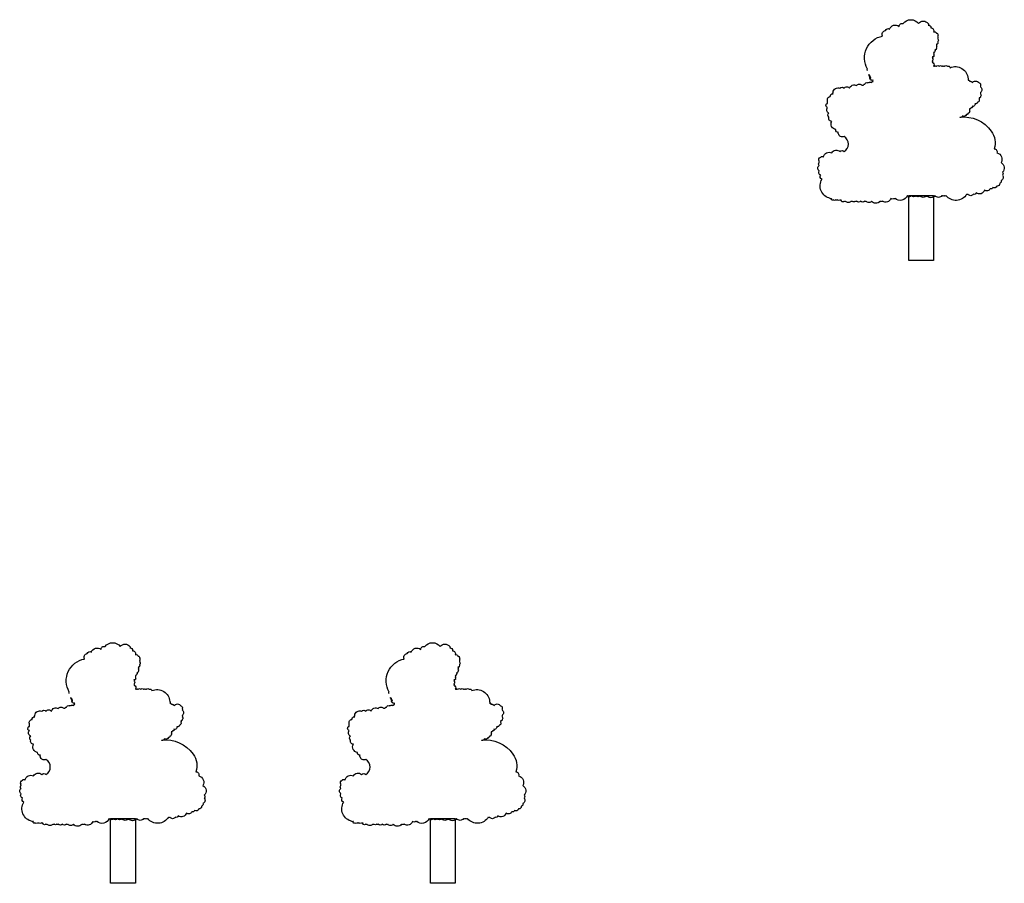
# Model space of a CAD drawing. Header units: metres. Extents: x -46051 to -13612, y -94 to 20642.
# Tile 6 of 22: x -33227 to -32131, y 5645 to 6605. Entities that reach past the tile are written whole.
import ezdxf

# ---------------------------------------------------------------- set-up
doc = ezdxf.new("R2010")
doc.units = ezdxf.units.M
doc.header["$LTSCALE"] = 1.5
doc.layers.add('rough', color=5, linetype='Continuous')

msp = doc.modelspace()

# ---------------------------------------------------------------- linework, layer by layer
at = {"layer": 'rough', "color": 0, "ltscale": 1.5}
for points in [[(-32283.58, 6548.25, -0.5205671), (-32283.58, 6549.78, -0.5205671), (-32283.58, 6549.78, -0.5205671), (-32266.74, 6586.49, -0.5205671), (-32266.74, 6586.49, -0.5205671), (-32263.67, 6592.61, -0.5205671), (-32263.67, 6592.61, -0.5205671), (-32259.08, 6594.14, -0.5205671), (-32259.08, 6594.14, -0.5205671), (-32248.36, 6597.2, -0.5205671), (-32248.36, 6597.2, -0.5205671), (-32243.76, 6600.26, -0.5205671), (-32243.76, 6600.26, -0.5205671), (-32226.92, 6600.26, -0.5205671), (-32226.92, 6600.26, -0.5205671), (-32216.2, 6600.26, -0.5205671), (-32216.2, 6600.26, -0.5205671), (-32216.2, 6598.73, -0.5205671), (-32216.2, 6598.73, -0.5205671), (-32213.13, 6595.67, -0.5205671), (-32213.13, 6595.67, -0.5205671), (-32210.07, 6591.08, -0.5205671), (-32210.07, 6591.08, -0.5205671), (-32207.01, 6589.55, -0.5205671), (-32207.01, 6589.55, -0.5205671), (-32205.48, 6588.02, -0.5205671), (-32205.48, 6588.02, -0.5205671), (-32205.48, 6586.49, -0.5205671), (-32205.48, 6586.49, -0.5205671), (-32205.48, 6584.96, -0.5205671), (-32205.48, 6584.96, -0.5205671), (-32205.48, 6583.43, -0.5205671), (-32205.48, 6583.43, -0.5205671), (-32205.48, 6580.37, -0.5205671), (-32205.48, 6580.37, -0.5205671), (-32205.48, 6578.84, -0.5205671), (-32205.48, 6578.84, -0.5205671), (-32207.01, 6577.31, -0.5205671), (-32207.01, 6577.31, -0.5205671), (-32207.01, 6575.78, -0.5205671), (-32207.01, 6575.78, -0.5205671), (-32207.01, 6574.25, -0.5205671), (-32207.01, 6574.25, -0.5205671), (-32207.01, 6572.72, -0.5205671), (-32207.01, 6572.72, -0.5205671), (-32208.54, 6571.19, -0.5205671), (-32208.54, 6571.19, -0.5205671), (-32210.07, 6568.13, -0.5205671), (-32210.07, 6568.13, -0.5205671), (-32210.07, 6566.6, -0.5205671), (-32210.07, 6566.6, -0.5205671), (-32210.07, 6565.07, -0.5205671), (-32210.07, 6565.07, -0.5205671), (-32210.07, 6563.54, -0.5205671), (-32210.07, 6563.54, -0.5205671), (-32211.6, 6563.54, -0.5205671), (-32211.6, 6563.54, -0.5205671), (-32211.6, 6562.01, -0.5205671), (-32211.6, 6562.01, -0.5205671), (-32211.6, 6558.96, -0.5205671), (-32211.6, 6558.96, -0.5205671), (-32211.6, 6557.43, -0.5205671), (-32211.6, 6557.43, -0.5205671), (-32210.07, 6552.84, -0.5205671), (-32210.07, 6552.84, -0.5205671), (-32208.54, 6552.84, -0.5205671), (-32208.54, 6552.84, -0.5205671), (-32207.01, 6552.84, -0.5205671), (-32207.01, 6552.84, -0.5205671), (-32203.95, 6552.84, -0.5205671), (-32203.95, 6552.84, -0.5205671), (-32200.88, 6552.84, -0.5205671), (-32200.88, 6552.84, -0.5205671), (-32199.35, 6552.84, -0.5205671), (-32199.35, 6552.84, -0.5205671), (-32197.82, 6552.84, -0.5205671), (-32197.82, 6552.84, -0.5205671), (-32194.76, 6552.84, -0.5205671), (-32194.76, 6552.84, -0.5205671), (-32194.76, 6552.84, -0.5205671), (-32191.69, 6551.31, -0.5205671), (-32191.69, 6551.31, -0.5205671), (-32171.78, 6539.07, -0.5205671), (-32171.78, 6539.07, -0.5205671), (-32171.78, 6537.54, -0.5205671), (-32171.78, 6537.54, -0.5205671), (-32170.25, 6536.01, -0.5205671), (-32170.25, 6536.01, -0.5205671), (-32168.72, 6536.01, -0.5205671), (-32168.72, 6536.01, -0.5205671), (-32167.19, 6534.48, -0.5205671), (-32167.19, 6534.48, -0.5205671), (-32159.53, 6534.48, -0.5205671), (-32159.53, 6534.48, -0.5205671), (-32158, 6531.42, -0.5205671), (-32158, 6531.42, -0.5205671), (-32158, 6529.89, -0.5205671), (-32158, 6529.89, -0.5205671), (-32158, 6523.77, -0.5205671), (-32158, 6523.77, -0.5205671), (-32158, 6522.24, -0.5205671), (-32158, 6522.24, -0.5205671), (-32158, 6519.18, -0.5205671), (-32158, 6519.18, -0.5205671), (-32159.53, 6517.65, -0.5205671), (-32159.53, 6517.65, -0.5205671), (-32159.53, 6516.12, -0.5205671), (-32159.53, 6516.12, -0.5205671), (-32161.06, 6513.07, -0.5205671), (-32161.06, 6513.07, -0.5205671), (-32162.6, 6511.54, -0.5205671), (-32162.6, 6511.54, -0.5205671), (-32164.13, 6511.54, -0.5205671), (-32164.13, 6511.54, -0.5205671), (-32164.13, 6510.01, -0.5205671), (-32164.13, 6510.01, -0.5205671), (-32167.19, 6508.48, -0.5205671), (-32167.19, 6508.48, -0.5205671), (-32167.19, 6506.95, -0.5205671), (-32167.19, 6506.95, -0.5205671), (-32168.72, 6506.95, -0.5205671), (-32168.72, 6506.95, -0.5205671), (-32170.25, 6505.42, -0.5205671), (-32170.25, 6505.42, -0.5205671), (-32170.25, 6503.89, -0.5205671), (-32170.25, 6503.89, -0.5205671), (-32170.25, 6502.36, -0.5205671), (-32170.25, 6502.36, -0.5205671), (-32171.78, 6500.83, -0.5205671), (-32171.78, 6500.83, -0.5205671), (-32173.32, 6499.3, -0.5205671), (-32173.32, 6499.3, -0.5205671), (-32177.91, 6497.77, -0.5205671), (-32177.91, 6497.77, -0.5205671), (-32179.44, 6496.24, -0.5205671), (-32179.44, 6496.24, -0.5205671), (-32179.44, 6496.24, -0.5205671), (-32180.97, 6496.24, -0.5205671), (-32180.97, 6496.24, -0.2786009), (-32145.95, 6480.61, -0.5205671), (-32145.95, 6480.61, 0.1615575), (-32145.95, 6480.61, -0.5205671), (-32145.95, 6480.61, -0.2465534), (-32142.69, 6461.06, -0.5205671), (-32142.69, 6461.06, -0.5205671), (-32139.62, 6456.47, -0.5205671), (-32139.62, 6456.47, -0.5205671), (-32135.03, 6445.76, -0.5205671), (-32135.03, 6445.76, -0.5205671), (-32133.5, 6435.05, -0.5205671), (-32133.5, 6435.05, -0.5205671), (-32133.5, 6431.99, -0.5205671), (-32133.5, 6431.99, -0.5205671), (-32135.03, 6425.87, -0.5205671), (-32135.03, 6425.87, -0.5205671), (-32136.56, 6422.81, -0.5205671), (-32136.56, 6422.81, -0.5205671), (-32139.62, 6419.76, -0.5205671), (-32139.62, 6419.76, -0.5205671), (-32144.22, 6418.23, -0.5205671), (-32144.22, 6418.23, -0.5205671), (-32147.28, 6416.7, -0.5205671), (-32147.28, 6416.7, -0.5205671), (-32153.41, 6415.17, -0.5205671), (-32153.41, 6415.17, -0.5205671), (-32162.6, 6412.11, -0.5205671), (-32162.6, 6412.11, -0.5205671), (-32165.66, 6410.58, -0.5205671), (-32165.66, 6410.58, -0.5205671), (-32171.78, 6410.58, -0.5205671), (-32171.78, 6410.58, -0.5205671), (-32173.32, 6410.58, -0.5205671), (-32173.32, 6410.58, -0.5205671), (-32196.29, 6409.05, -0.5205671), (-32196.29, 6409.05, -0.5205671), (-32197.82, 6409.05, -0.5205671), (-32197.82, 6409.05, -0.5205671), (-32199.35, 6409.05, -0.5205671), (-32199.35, 6409.05, -0.5205671), (-32200.88, 6409.05, -0.5205671), (-32200.88, 6409.05, -0.5205671), (-32208.54, 6409.05, -0.5205671), (-32208.54, 6409.05, -0.5205671), (-32217.73, 6409.05, -0.5205671), (-32217.73, 6409.05, -0.5205671), (-32225.39, 6409.05, -0.5205671), (-32225.39, 6409.05, -0.5205671), (-32229.98, 6409.05, -0.5205671), (-32229.98, 6409.05, -0.5205671), (-32234.57, 6409.05, -0.5205671), (-32234.57, 6409.05, -0.5205671), (-32239.17, 6409.05, -0.5205671), (-32239.17, 6409.05, -0.5205671), (-32252.95, 6405.99, -0.5205671), (-32252.95, 6405.99, -0.5205671), (-32254.48, 6405.99, -0.5205671), (-32254.48, 6405.99, -0.5205671), (-32257.55, 6405.99, -0.5205671), (-32257.55, 6405.99, -0.5205671), (-32266.74, 6402.93, -0.5205671), (-32266.74, 6402.93, -0.5205671), (-32268.27, 6402.93, -0.5205671), (-32268.27, 6402.93, -0.5205671), (-32269.8, 6402.93, -0.5205671), (-32269.8, 6402.93, -0.5205671), (-32278.99, 6402.93, -0.5205671), (-32278.99, 6402.93, -0.5205671), (-32285.11, 6402.93, -0.5205671), (-32285.11, 6402.93, -0.5205671), (-32286.65, 6402.93, -0.5205671), (-32286.65, 6402.93, -0.5205671), (-32291.24, 6402.93, -0.5205671), (-32291.24, 6402.93, -0.5205671), (-32295.83, 6402.93, -0.5205671), (-32295.83, 6402.93, -0.5205671), (-32297.37, 6402.93, -0.5205671), (-32297.37, 6402.93, -0.5205671), (-32300.43, 6402.93, -0.5205671), (-32300.43, 6402.93, -0.5205671), (-32301.96, 6402.93, -0.5205671), (-32301.96, 6402.93, -0.5205671), (-32308.09, 6402.93, -0.5205671), (-32308.09, 6402.93, -0.5205671), (-32309.62, 6402.93, -0.5205671), (-32309.62, 6402.93, -0.5205671), (-32312.68, 6402.93, -0.5205671), (-32312.68, 6402.93, -0.5205671), (-32312.68, 6404.46, -0.5205671), (-32312.68, 6404.46, -0.5205671), (-32314.21, 6404.46, -0.5205671), (-32314.21, 6404.46, -0.5205671), (-32317.27, 6404.46, -0.5205671), (-32317.27, 6404.46, -0.5205671), (-32318.81, 6404.46, -0.5205671), (-32318.81, 6404.46, -0.5205671), (-32321.87, 6404.46, -0.5205671), (-32321.87, 6404.46, -0.5205671), (-32323.4, 6404.46, -0.5205671), (-32323.4, 6404.46, -0.5205671), (-32323.4, 6405.99, -0.5205671), (-32323.4, 6405.99, -0.5205671), (-32323.4, 6405.99, -0.5205671), (-32324.93, 6405.99, -0.5205671), (-32324.93, 6405.99, -0.5205671), (-32334.12, 6427.4, -0.5205671), (-32334.12, 6427.4, -0.5205671), (-32335.65, 6431.99, -0.5205671), (-32335.65, 6431.99, -0.5205671), (-32337.18, 6436.58, -0.5205671), (-32337.18, 6436.58, -0.5205671), (-32337.18, 6442.7, -0.5205671), (-32337.18, 6442.7, -0.5205671), (-32337.18, 6445.76, -0.5205671), (-32337.18, 6445.76, -0.5205671), (-32337.18, 6447.29, -0.5205671), (-32337.18, 6447.29, -0.5205671), (-32335.65, 6451.88, -0.5205671), (-32335.65, 6451.88, -0.5205671), (-32332.59, 6451.88, -0.5205671), (-32332.59, 6451.88, -0.5205671), (-32323.4, 6456.47, -0.5205671), (-32323.4, 6456.47, -0.5205671), (-32314.21, 6458, -0.5205671), (-32314.21, 6458, -0.5205671), (-32309.62, 6458, -0.5205671), (-32309.62, 6458, 0.5830103), (-32309.62, 6474.82, -0.5205671), (-32309.62, 6474.82, -0.5205671), (-32309.62, 6474.82, -0.5205671), (-32309.62, 6474.82, 5.253108), (-32309.62, 6474.82, -0.5205671), (-32309.62, 6474.82, -0.3144822), (-32309.62, 6474.82, -0.5205671), (-32309.62, 6474.82, 4.5500544), (-32309.62, 6474.82, -0.5205671), (-32309.62, 6474.82, -0.5205671), (-32309.62, 6474.82, 0.5489312), (-32309.62, 6474.82, -0.5205671), (-32309.62, 6474.82, -0.1690375), (-32309.62, 6474.82, -0.5205671), (-32309.62, 6474.82, -0.5205671), (-32315.74, 6477.88, -0.5205671), (-32315.74, 6477.88, -0.5205671), (-32315.74, 6479.41, -0.5205671), (-32315.74, 6479.41, -0.5205671), (-32318.81, 6482.47, -0.5205671), (-32318.81, 6482.47, -0.5205671), (-32323.4, 6491.65, -0.5205671), (-32323.4, 6491.65, -0.5205671), (-32326.46, 6496.24, -0.5205671), (-32326.46, 6496.24, -0.5205671), (-32326.46, 6500.83, -0.5205671), (-32326.46, 6500.83, -0.5205671), (-32327.99, 6506.95, -0.5205671), (-32327.99, 6506.95, -0.5205671), (-32329.53, 6510.01, -0.5205671), (-32329.53, 6510.01, -0.5205671), (-32327.99, 6511.54, -0.5205671), (-32327.99, 6511.54), (-32327.99, 6514.6, -0.5205671), (-32327.99, 6514.6, -0.5205671), (-32324.93, 6519.18, -0.5205671), (-32324.93, 6519.18, -0.5205671), (-32321.87, 6522.24, -0.5205671), (-32321.87, 6522.24, -0.5205671), (-32321.87, 6523.77, -0.5205671), (-32321.87, 6523.77, -0.5205671), (-32314.21, 6528.36, -0.5205671), (-32314.21, 6528.36, -0.5205671), (-32309.62, 6528.36, -0.5205671), (-32309.62, 6528.36, -0.5205671), (-32303.49, 6528.36, -0.5205671), (-32303.49, 6528.36, -0.5205671), (-32295.83, 6531.42, -0.5205671), (-32295.83, 6531.42, -0.5205671), (-32289.71, 6531.42, -0.5205671), (-32289.71, 6531.42, -0.5205671), (-32288.18, 6531.42, -0.5205671), (-32288.18, 6531.42, -0.5205671), (-32286.65, 6532.95, -0.5205671), (-32286.65, 6532.95, -0.5205671), (-32283.58, 6534.48, -0.5205671), (-32283.58, 6534.48, -0.5205671), (-32282.05, 6534.48, -0.5205671), (-32282.05, 6534.48, -0.5205671), (-32278.99, 6534.48, -0.5205671), (-32278.99, 6534.48, -0.5205671), (-32277.46, 6536.01, -0.5205671), (-32277.46, 6536.01, -0.5205671), (-32277.46, 6537.54, -0.5205671), (-32277.46, 6537.54, -0.5205671), (-32278.99, 6537.54, -0.5205671), (-32278.99, 6537.54, -0.5205671), (-32280.52, 6539.07, -0.5205671), (-32280.52, 6539.07, -0.5205671), (-32280.52, 6540.6, -0.5205671), (-32280.52, 6540.6, -0.5205671), (-32280.52, 6540.6, -0.5205671), (-32280.52, 6542.13, -0.5205671), (-32280.52, 6542.13, -0.5205671), (-32282.05, 6543.66, -0.5205671), (-32282.05, 6543.66, -0.5205671), (-32282.05, 6542.13, -0.5205671), (-32282.05, 6542.13, -0.5205671), (-32280.52, 6539.07, -0.5205671), (-32280.52, 6539.07)], [(-33171.42, 5855.74, -0.5205671), (-33171.42, 5857.27, -0.5205671), (-33171.42, 5857.27, -0.5205671), (-33154.57, 5893.98, -0.5205671), (-33154.57, 5893.98, -0.5205671), (-33151.51, 5900.1, -0.5205671), (-33151.51, 5900.1, -0.5205671), (-33146.91, 5901.63, -0.5205671), (-33146.91, 5901.63, -0.5205671), (-33136.19, 5904.69, -0.5205671), (-33136.19, 5904.69, -0.5205671), (-33131.6, 5907.75, -0.5205671), (-33131.6, 5907.75, -0.5205671), (-33114.75, 5907.75, -0.5205671), (-33114.75, 5907.75, -0.5205671), (-33104.03, 5907.75, -0.5205671), (-33104.03, 5907.75, -0.5205671), (-33104.03, 5906.22, -0.5205671), (-33104.03, 5906.22, -0.5205671), (-33100.97, 5903.16, -0.5205671), (-33100.97, 5903.16, -0.5205671), (-33097.91, 5898.57, -0.5205671), (-33097.91, 5898.57, -0.5205671), (-33094.84, 5897.04, -0.5205671), (-33094.84, 5897.04, -0.5205671), (-33093.31, 5895.51, -0.5205671), (-33093.31, 5895.51, -0.5205671), (-33093.31, 5893.98, -0.5205671), (-33093.31, 5893.98, -0.5205671), (-33093.31, 5892.45, -0.5205671), (-33093.31, 5892.45, -0.5205671), (-33093.31, 5890.92, -0.5205671), (-33093.31, 5890.92, -0.5205671), (-33093.31, 5887.86, -0.5205671), (-33093.31, 5887.86, -0.5205671), (-33093.31, 5886.33, -0.5205671), (-33093.31, 5886.33, -0.5205671), (-33094.84, 5884.8, -0.5205671), (-33094.84, 5884.8, -0.5205671), (-33094.84, 5883.27, -0.5205671), (-33094.84, 5883.27, -0.5205671), (-33094.84, 5881.74, -0.5205671), (-33094.84, 5881.74, -0.5205671), (-33094.84, 5880.22, -0.5205671), (-33094.84, 5880.22, -0.5205671), (-33096.38, 5878.69, -0.5205671), (-33096.38, 5878.69, -0.5205671), (-33097.91, 5875.63, -0.5205671), (-33097.91, 5875.63, -0.5205671), (-33097.91, 5874.1, -0.5205671), (-33097.91, 5874.1, -0.5205671), (-33097.91, 5872.57, -0.5205671), (-33097.91, 5872.57, -0.5205671), (-33097.91, 5871.04, -0.5205671), (-33097.91, 5871.04, -0.5205671), (-33099.44, 5871.04, -0.5205671), (-33099.44, 5871.04, -0.5205671), (-33099.44, 5869.51, -0.5205671), (-33099.44, 5869.51, -0.5205671), (-33099.44, 5866.45, -0.5205671), (-33099.44, 5866.45, -0.5205671), (-33099.44, 5864.92, -0.5205671), (-33099.44, 5864.92, -0.5205671), (-33097.91, 5860.33, -0.5205671), (-33097.91, 5860.33, -0.5205671), (-33096.38, 5860.33, -0.5205671), (-33096.38, 5860.33, -0.5205671), (-33094.84, 5860.33, -0.5205671), (-33094.84, 5860.33, -0.5205671), (-33091.78, 5860.33, -0.5205671), (-33091.78, 5860.33, -0.5205671), (-33088.72, 5860.33, -0.5205671), (-33088.72, 5860.33, -0.5205671), (-33087.19, 5860.33, -0.5205671), (-33087.19, 5860.33, -0.5205671), (-33085.66, 5860.33, -0.5205671), (-33085.66, 5860.33, -0.5205671), (-33082.59, 5860.33, -0.5205671), (-33082.59, 5860.33, -0.5205671), (-33082.59, 5860.33, -0.5205671), (-33079.53, 5858.8, -0.5205671), (-33079.53, 5858.8, -0.5205671), (-33059.62, 5846.56, -0.5205671), (-33059.62, 5846.56, -0.5205671), (-33059.62, 5845.03, -0.5205671), (-33059.62, 5845.03, -0.5205671), (-33058.09, 5843.5, -0.5205671), (-33058.09, 5843.5, -0.5205671), (-33056.56, 5843.5, -0.5205671), (-33056.56, 5843.5, -0.5205671), (-33055.03, 5841.97, -0.5205671), (-33055.03, 5841.97, -0.5205671), (-33047.37, 5841.97, -0.5205671), (-33047.37, 5841.97, -0.5205671), (-33045.84, 5838.91, -0.5205671), (-33045.84, 5838.91, -0.5205671), (-33045.84, 5837.38, -0.5205671), (-33045.84, 5837.38, -0.5205671), (-33045.84, 5831.27, -0.5205671), (-33045.84, 5831.27, -0.5205671), (-33045.84, 5829.74, -0.5205671), (-33045.84, 5829.74, -0.5205671), (-33045.84, 5826.68, -0.5205671), (-33045.84, 5826.68, -0.5205671), (-33047.37, 5825.15, -0.5205671), (-33047.37, 5825.15, -0.5205671), (-33047.37, 5823.62, -0.5205671), (-33047.37, 5823.62, -0.5205671), (-33048.9, 5820.56, -0.5205671), (-33048.9, 5820.56, -0.5205671), (-33050.43, 5819.03, -0.5205671), (-33050.43, 5819.03, -0.5205671), (-33051.96, 5819.03, -0.5205671), (-33051.96, 5819.03, -0.5205671), (-33051.96, 5817.5, -0.5205671), (-33051.96, 5817.5, -0.5205671), (-33055.03, 5815.97, -0.5205671), (-33055.03, 5815.97, -0.5205671), (-33055.03, 5814.44, -0.5205671), (-33055.03, 5814.44, -0.5205671), (-33056.56, 5814.44, -0.5205671), (-33056.56, 5814.44, -0.5205671), (-33058.09, 5812.91, -0.5205671), (-33058.09, 5812.91, -0.5205671), (-33058.09, 5811.38, -0.5205671), (-33058.09, 5811.38, -0.5205671), (-33058.09, 5809.85, -0.5205671), (-33058.09, 5809.85, -0.5205671), (-33059.62, 5808.32, -0.5205671), (-33059.62, 5808.32, -0.5205671), (-33061.15, 5806.79, -0.5205671), (-33061.15, 5806.79, -0.5205671), (-33065.75, 5805.26, -0.5205671), (-33065.75, 5805.26, -0.5205671), (-33067.28, 5803.73, -0.5205671), (-33067.28, 5803.73, -0.5205671), (-33067.28, 5803.73, -0.5205671), (-33068.81, 5803.73, -0.5205671), (-33068.81, 5803.73, -0.2786009), (-33033.78, 5788.1, -0.5205671), (-33033.78, 5788.1, 0.1615575), (-33033.78, 5788.1, -0.5205671), (-33033.78, 5788.1, -0.2465534), (-33030.52, 5768.55, -0.5205671), (-33030.52, 5768.55, -0.5205671), (-33027.46, 5763.96, -0.5205671), (-33027.46, 5763.96, -0.5205671), (-33022.87, 5753.25, -0.5205671), (-33022.87, 5753.25, -0.5205671), (-33021.33, 5742.54, -0.5205671), (-33021.33, 5742.54, -0.5205671), (-33021.33, 5739.49, -0.5205671), (-33021.33, 5739.49, -0.5205671), (-33022.87, 5733.37, -0.5205671), (-33022.87, 5733.37, -0.5205671), (-33024.4, 5730.31, -0.5205671), (-33024.4, 5730.31, -0.5205671), (-33027.46, 5727.25, -0.5205671), (-33027.46, 5727.25, -0.5205671), (-33032.05, 5725.72, -0.5205671), (-33032.05, 5725.72, -0.5205671), (-33035.12, 5724.19, -0.5205671), (-33035.12, 5724.19, -0.5205671), (-33041.24, 5722.66, -0.5205671), (-33041.24, 5722.66, -0.5205671), (-33050.43, 5719.6, -0.5205671), (-33050.43, 5719.6, -0.5205671), (-33053.49, 5718.07, -0.5205671), (-33053.49, 5718.07, -0.5205671), (-33059.62, 5718.07, -0.5205671), (-33059.62, 5718.07, -0.5205671), (-33061.15, 5718.07, -0.5205671), (-33061.15, 5718.07, -0.5205671), (-33084.12, 5716.54, -0.5205671), (-33084.12, 5716.54, -0.5205671), (-33085.66, 5716.54, -0.5205671), (-33085.66, 5716.54, -0.5205671), (-33087.19, 5716.54, -0.5205671), (-33087.19, 5716.54, -0.5205671), (-33088.72, 5716.54, -0.5205671), (-33088.72, 5716.54, -0.5205671), (-33096.38, 5716.54, -0.5205671), (-33096.38, 5716.54, -0.5205671), (-33105.57, 5716.54, -0.5205671), (-33105.57, 5716.54, -0.5205671), (-33113.22, 5716.54, -0.5205671), (-33113.22, 5716.54, -0.5205671), (-33117.82, 5716.54, -0.5205671), (-33117.82, 5716.54, -0.5205671), (-33122.41, 5716.54, -0.5205671), (-33122.41, 5716.54, -0.5205671), (-33127.01, 5716.54, -0.5205671), (-33127.01, 5716.54, -0.5205671), (-33140.79, 5713.48, -0.5205671), (-33140.79, 5713.48, -0.5205671), (-33142.32, 5713.48, -0.5205671), (-33142.32, 5713.48, -0.5205671), (-33145.38, 5713.48, -0.5205671), (-33145.38, 5713.48, -0.5205671), (-33154.57, 5710.42, -0.5205671), (-33154.57, 5710.42, -0.5205671), (-33156.1, 5710.42, -0.5205671), (-33156.1, 5710.42, -0.5205671), (-33157.64, 5710.42, -0.5205671), (-33157.64, 5710.42, -0.5205671), (-33166.82, 5710.42, -0.5205671), (-33166.82, 5710.42, -0.5205671), (-33172.95, 5710.42, -0.5205671), (-33172.95, 5710.42, -0.5205671), (-33174.48, 5710.42, -0.5205671), (-33174.48, 5710.42, -0.5205671), (-33179.08, 5710.42, -0.5205671), (-33179.08, 5710.42, -0.5205671), (-33183.67, 5710.42, -0.5205671), (-33183.67, 5710.42, -0.5205671), (-33185.2, 5710.42, -0.5205671), (-33185.2, 5710.42, -0.5205671), (-33188.26, 5710.42, -0.5205671), (-33188.26, 5710.42, -0.5205671), (-33189.8, 5710.42, -0.5205671), (-33189.8, 5710.42, -0.5205671), (-33195.92, 5710.42, -0.5205671), (-33195.92, 5710.42, -0.5205671), (-33197.45, 5710.42, -0.5205671), (-33197.45, 5710.42, -0.5205671), (-33200.52, 5710.42, -0.5205671), (-33200.52, 5710.42, -0.5205671), (-33200.52, 5711.95, -0.5205671), (-33200.52, 5711.95, -0.5205671), (-33202.05, 5711.95, -0.5205671), (-33202.05, 5711.95, -0.5205671), (-33205.11, 5711.95, -0.5205671), (-33205.11, 5711.95, -0.5205671), (-33206.64, 5711.95, -0.5205671), (-33206.64, 5711.95, -0.5205671), (-33209.71, 5711.95, -0.5205671), (-33209.71, 5711.95, -0.5205671), (-33211.24, 5711.95, -0.5205671), (-33211.24, 5711.95, -0.5205671), (-33211.24, 5713.48, -0.5205671), (-33211.24, 5713.48, -0.5205671), (-33211.24, 5713.48, -0.5205671), (-33212.77, 5713.48, -0.5205671), (-33212.77, 5713.48, -0.5205671), (-33221.96, 5734.9, -0.5205671), (-33221.96, 5734.9, -0.5205671), (-33223.49, 5739.49, -0.5205671), (-33223.49, 5739.49, -0.5205671), (-33225.02, 5744.07, -0.5205671), (-33225.02, 5744.07, -0.5205671), (-33225.02, 5750.19, -0.5205671), (-33225.02, 5750.19, -0.5205671), (-33225.02, 5753.25, -0.5205671), (-33225.02, 5753.25, -0.5205671), (-33225.02, 5754.78, -0.5205671), (-33225.02, 5754.78, -0.5205671), (-33223.49, 5759.37, -0.5205671), (-33223.49, 5759.37, -0.5205671), (-33220.43, 5759.37, -0.5205671), (-33220.43, 5759.37, -0.5205671), (-33211.24, 5763.96, -0.5205671), (-33211.24, 5763.96, -0.5205671), (-33202.05, 5765.49, -0.5205671), (-33202.05, 5765.49, -0.5205671), (-33197.45, 5765.49, -0.5205671), (-33197.45, 5765.49, 0.5830103), (-33197.45, 5782.32, -0.5205671), (-33197.45, 5782.32, -0.5205671), (-33197.45, 5782.32, -0.5205671), (-33197.45, 5782.32, 5.253108), (-33197.45, 5782.32, -0.5205671), (-33197.45, 5782.32, -0.3144822), (-33197.45, 5782.32, -0.5205671), (-33197.45, 5782.32, 4.5500544), (-33197.45, 5782.32, -0.5205671), (-33197.45, 5782.32, -0.5205671), (-33197.45, 5782.32, 0.5489312), (-33197.45, 5782.32, -0.5205671), (-33197.45, 5782.32, -0.1690375), (-33197.45, 5782.32, -0.5205671), (-33197.45, 5782.32, -0.5205671), (-33203.58, 5785.38, -0.5205671), (-33203.58, 5785.38, -0.5205671), (-33203.58, 5786.91, -0.5205671), (-33203.58, 5786.91, -0.5205671), (-33206.64, 5789.96, -0.5205671), (-33206.64, 5789.96, -0.5205671), (-33211.24, 5799.14, -0.5205671), (-33211.24, 5799.14, -0.5205671), (-33214.3, 5803.73, -0.5205671), (-33214.3, 5803.73, -0.5205671), (-33214.3, 5808.32, -0.5205671), (-33214.3, 5808.32, -0.5205671), (-33215.83, 5814.44, -0.5205671), (-33215.83, 5814.44, -0.5205671), (-33217.36, 5817.5, -0.5205671), (-33217.36, 5817.5, -0.5205671), (-33215.83, 5819.03, -0.5205671), (-33215.83, 5819.03), (-33215.83, 5822.09, -0.5205671), (-33215.83, 5822.09, -0.5205671), (-33212.77, 5826.68, -0.5205671), (-33212.77, 5826.68, -0.5205671), (-33209.71, 5829.74, -0.5205671), (-33209.71, 5829.74, -0.5205671), (-33209.71, 5831.27, -0.5205671), (-33209.71, 5831.27, -0.5205671), (-33202.05, 5835.85, -0.5205671), (-33202.05, 5835.85, -0.5205671), (-33197.45, 5835.85, -0.5205671), (-33197.45, 5835.85, -0.5205671), (-33191.33, 5835.85, -0.5205671), (-33191.33, 5835.85, -0.5205671), (-33183.67, 5838.91, -0.5205671), (-33183.67, 5838.91, -0.5205671), (-33177.54, 5838.91, -0.5205671), (-33177.54, 5838.91, -0.5205671), (-33176.01, 5838.91, -0.5205671), (-33176.01, 5838.91, -0.5205671), (-33174.48, 5840.44, -0.5205671), (-33174.48, 5840.44, -0.5205671), (-33171.42, 5841.97, -0.5205671), (-33171.42, 5841.97, -0.5205671), (-33169.89, 5841.97, -0.5205671), (-33169.89, 5841.97, -0.5205671), (-33166.82, 5841.97, -0.5205671), (-33166.82, 5841.97, -0.5205671), (-33165.29, 5843.5, -0.5205671), (-33165.29, 5843.5, -0.5205671), (-33165.29, 5845.03, -0.5205671), (-33165.29, 5845.03, -0.5205671), (-33166.82, 5845.03, -0.5205671), (-33166.82, 5845.03, -0.5205671), (-33168.36, 5846.56, -0.5205671), (-33168.36, 5846.56, -0.5205671), (-33168.36, 5848.09, -0.5205671), (-33168.36, 5848.09, -0.5205671), (-33168.36, 5848.09, -0.5205671), (-33168.36, 5849.62, -0.5205671), (-33168.36, 5849.62, -0.5205671), (-33169.89, 5851.15, -0.5205671), (-33169.89, 5851.15, -0.5205671), (-33169.89, 5849.62, -0.5205671), (-33169.89, 5849.62, -0.5205671), (-33168.36, 5846.56, -0.5205671), (-33168.36, 5846.56)], [(-32815.67, 5855.74, -0.5205671), (-32815.67, 5857.27, -0.5205671), (-32815.67, 5857.27, -0.5205671), (-32798.82, 5893.98, -0.5205671), (-32798.82, 5893.98, -0.5205671), (-32795.76, 5900.1, -0.5205671), (-32795.76, 5900.1, -0.5205671), (-32791.16, 5901.63, -0.5205671), (-32791.16, 5901.63, -0.5205671), (-32780.44, 5904.69, -0.5205671), (-32780.44, 5904.69, -0.5205671), (-32775.85, 5907.75, -0.5205671), (-32775.85, 5907.75, -0.5205671), (-32759, 5907.75, -0.5205671), (-32759, 5907.75, -0.5205671), (-32748.28, 5907.75, -0.5205671), (-32748.28, 5907.75, -0.5205671), (-32748.28, 5906.22, -0.5205671), (-32748.28, 5906.22, -0.5205671), (-32745.22, 5903.16, -0.5205671), (-32745.22, 5903.16, -0.5205671), (-32742.16, 5898.57, -0.5205671), (-32742.16, 5898.57, -0.5205671), (-32739.09, 5897.04, -0.5205671), (-32739.09, 5897.04, -0.5205671), (-32737.56, 5895.51, -0.5205671), (-32737.56, 5895.51, -0.5205671), (-32737.56, 5893.98, -0.5205671), (-32737.56, 5893.98, -0.5205671), (-32737.56, 5892.45, -0.5205671), (-32737.56, 5892.45, -0.5205671), (-32737.56, 5890.92, -0.5205671), (-32737.56, 5890.92, -0.5205671), (-32737.56, 5887.86, -0.5205671), (-32737.56, 5887.86, -0.5205671), (-32737.56, 5886.33, -0.5205671), (-32737.56, 5886.33, -0.5205671), (-32739.09, 5884.8, -0.5205671), (-32739.09, 5884.8, -0.5205671), (-32739.09, 5883.27, -0.5205671), (-32739.09, 5883.27, -0.5205671), (-32739.09, 5881.74, -0.5205671), (-32739.09, 5881.74, -0.5205671), (-32739.09, 5880.22, -0.5205671), (-32739.09, 5880.22, -0.5205671), (-32740.63, 5878.69, -0.5205671), (-32740.63, 5878.69, -0.5205671), (-32742.16, 5875.63, -0.5205671), (-32742.16, 5875.63, -0.5205671), (-32742.16, 5874.1, -0.5205671), (-32742.16, 5874.1, -0.5205671), (-32742.16, 5872.57, -0.5205671), (-32742.16, 5872.57, -0.5205671), (-32742.16, 5871.04, -0.5205671), (-32742.16, 5871.04, -0.5205671), (-32743.69, 5871.04, -0.5205671), (-32743.69, 5871.04, -0.5205671), (-32743.69, 5869.51, -0.5205671), (-32743.69, 5869.51, -0.5205671), (-32743.69, 5866.45, -0.5205671), (-32743.69, 5866.45, -0.5205671), (-32743.69, 5864.92, -0.5205671), (-32743.69, 5864.92, -0.5205671), (-32742.16, 5860.33, -0.5205671), (-32742.16, 5860.33, -0.5205671), (-32740.63, 5860.33, -0.5205671), (-32740.63, 5860.33, -0.5205671), (-32739.09, 5860.33, -0.5205671), (-32739.09, 5860.33, -0.5205671), (-32736.03, 5860.33, -0.5205671), (-32736.03, 5860.33, -0.5205671), (-32732.97, 5860.33, -0.5205671), (-32732.97, 5860.33, -0.5205671), (-32731.44, 5860.33, -0.5205671), (-32731.44, 5860.33, -0.5205671), (-32729.91, 5860.33, -0.5205671), (-32729.91, 5860.33, -0.5205671), (-32726.84, 5860.33, -0.5205671), (-32726.84, 5860.33, -0.5205671), (-32726.84, 5860.33, -0.5205671), (-32723.78, 5858.8, -0.5205671), (-32723.78, 5858.8, -0.5205671), (-32703.87, 5846.56, -0.5205671), (-32703.87, 5846.56, -0.5205671), (-32703.87, 5845.03, -0.5205671), (-32703.87, 5845.03, -0.5205671), (-32702.34, 5843.5, -0.5205671), (-32702.34, 5843.5, -0.5205671), (-32700.81, 5843.5, -0.5205671), (-32700.81, 5843.5, -0.5205671), (-32699.28, 5841.97, -0.5205671), (-32699.28, 5841.97, -0.5205671), (-32691.62, 5841.97, -0.5205671), (-32691.62, 5841.97, -0.5205671), (-32690.09, 5838.91, -0.5205671), (-32690.09, 5838.91, -0.5205671), (-32690.09, 5837.38, -0.5205671), (-32690.09, 5837.38, -0.5205671), (-32690.09, 5831.27, -0.5205671), (-32690.09, 5831.27, -0.5205671), (-32690.09, 5829.74, -0.5205671), (-32690.09, 5829.74, -0.5205671), (-32690.09, 5826.68, -0.5205671), (-32690.09, 5826.68, -0.5205671), (-32691.62, 5825.15, -0.5205671), (-32691.62, 5825.15, -0.5205671), (-32691.62, 5823.62, -0.5205671), (-32691.62, 5823.62, -0.5205671), (-32693.15, 5820.56, -0.5205671), (-32693.15, 5820.56, -0.5205671), (-32694.68, 5819.03, -0.5205671), (-32694.68, 5819.03, -0.5205671), (-32696.21, 5819.03, -0.5205671), (-32696.21, 5819.03, -0.5205671), (-32696.21, 5817.5, -0.5205671), (-32696.21, 5817.5, -0.5205671), (-32699.28, 5815.97, -0.5205671), (-32699.28, 5815.97, -0.5205671), (-32699.28, 5814.44, -0.5205671), (-32699.28, 5814.44, -0.5205671), (-32700.81, 5814.44, -0.5205671), (-32700.81, 5814.44, -0.5205671), (-32702.34, 5812.91, -0.5205671), (-32702.34, 5812.91, -0.5205671), (-32702.34, 5811.38, -0.5205671), (-32702.34, 5811.38, -0.5205671), (-32702.34, 5809.85, -0.5205671), (-32702.34, 5809.85, -0.5205671), (-32703.87, 5808.32, -0.5205671), (-32703.87, 5808.32, -0.5205671), (-32705.4, 5806.79, -0.5205671), (-32705.4, 5806.79, -0.5205671), (-32710, 5805.26, -0.5205671), (-32710, 5805.26, -0.5205671), (-32711.53, 5803.73, -0.5205671), (-32711.53, 5803.73, -0.5205671), (-32711.53, 5803.73, -0.5205671), (-32713.06, 5803.73, -0.5205671), (-32713.06, 5803.73, -0.2786009), (-32678.03, 5788.1, -0.5205671), (-32678.03, 5788.1, 0.1615575), (-32678.03, 5788.1, -0.5205671), (-32678.03, 5788.1, -0.2465534), (-32674.77, 5768.55, -0.5205671), (-32674.77, 5768.55, -0.5205671), (-32671.71, 5763.96, -0.5205671), (-32671.71, 5763.96, -0.5205671), (-32667.11, 5753.25, -0.5205671), (-32667.11, 5753.25, -0.5205671), (-32665.58, 5742.54, -0.5205671), (-32665.58, 5742.54, -0.5205671), (-32665.58, 5739.49, -0.5205671), (-32665.58, 5739.49, -0.5205671), (-32667.11, 5733.37, -0.5205671), (-32667.11, 5733.37, -0.5205671), (-32668.65, 5730.31, -0.5205671), (-32668.65, 5730.31, -0.5205671), (-32671.71, 5727.25, -0.5205671), (-32671.71, 5727.25, -0.5205671), (-32676.3, 5725.72, -0.5205671), (-32676.3, 5725.72, -0.5205671), (-32679.37, 5724.19, -0.5205671), (-32679.37, 5724.19, -0.5205671), (-32685.49, 5722.66, -0.5205671), (-32685.49, 5722.66, -0.5205671), (-32694.68, 5719.6, -0.5205671), (-32694.68, 5719.6, -0.5205671), (-32697.74, 5718.07, -0.5205671), (-32697.74, 5718.07, -0.5205671), (-32703.87, 5718.07, -0.5205671), (-32703.87, 5718.07, -0.5205671), (-32705.4, 5718.07, -0.5205671), (-32705.4, 5718.07, -0.5205671), (-32728.37, 5716.54, -0.5205671), (-32728.37, 5716.54, -0.5205671), (-32729.91, 5716.54, -0.5205671), (-32729.91, 5716.54, -0.5205671), (-32731.44, 5716.54, -0.5205671), (-32731.44, 5716.54, -0.5205671), (-32732.97, 5716.54, -0.5205671), (-32732.97, 5716.54, -0.5205671), (-32740.63, 5716.54, -0.5205671), (-32740.63, 5716.54, -0.5205671), (-32749.81, 5716.54, -0.5205671), (-32749.81, 5716.54, -0.5205671), (-32757.47, 5716.54, -0.5205671), (-32757.47, 5716.54, -0.5205671), (-32762.07, 5716.54, -0.5205671), (-32762.07, 5716.54, -0.5205671), (-32766.66, 5716.54, -0.5205671), (-32766.66, 5716.54, -0.5205671), (-32771.26, 5716.54, -0.5205671), (-32771.26, 5716.54, -0.5205671), (-32785.04, 5713.48, -0.5205671), (-32785.04, 5713.48, -0.5205671), (-32786.57, 5713.48, -0.5205671), (-32786.57, 5713.48, -0.5205671), (-32789.63, 5713.48, -0.5205671), (-32789.63, 5713.48, -0.5205671), (-32798.82, 5710.42, -0.5205671), (-32798.82, 5710.42, -0.5205671), (-32800.35, 5710.42, -0.5205671), (-32800.35, 5710.42, -0.5205671), (-32801.88, 5710.42, -0.5205671), (-32801.88, 5710.42, -0.5205671), (-32811.07, 5710.42, -0.5205671), (-32811.07, 5710.42, -0.5205671), (-32817.2, 5710.42, -0.5205671), (-32817.2, 5710.42, -0.5205671), (-32818.73, 5710.42, -0.5205671), (-32818.73, 5710.42, -0.5205671), (-32823.33, 5710.42, -0.5205671), (-32823.33, 5710.42, -0.5205671), (-32827.92, 5710.42, -0.5205671), (-32827.92, 5710.42, -0.5205671), (-32829.45, 5710.42, -0.5205671), (-32829.45, 5710.42, -0.5205671), (-32832.51, 5710.42, -0.5205671), (-32832.51, 5710.42, -0.5205671), (-32834.05, 5710.42, -0.5205671), (-32834.05, 5710.42, -0.5205671), (-32840.17, 5710.42, -0.5205671), (-32840.17, 5710.42, -0.5205671), (-32841.7, 5710.42, -0.5205671), (-32841.7, 5710.42, -0.5205671), (-32844.77, 5710.42, -0.5205671), (-32844.77, 5710.42, -0.5205671), (-32844.77, 5711.95, -0.5205671), (-32844.77, 5711.95, -0.5205671), (-32846.3, 5711.95, -0.5205671), (-32846.3, 5711.95, -0.5205671), (-32849.36, 5711.95, -0.5205671), (-32849.36, 5711.95, -0.5205671), (-32850.89, 5711.95, -0.5205671), (-32850.89, 5711.95, -0.5205671), (-32853.95, 5711.95, -0.5205671), (-32853.95, 5711.95, -0.5205671), (-32855.49, 5711.95, -0.5205671), (-32855.49, 5711.95, -0.5205671), (-32855.49, 5713.48, -0.5205671), (-32855.49, 5713.48, -0.5205671), (-32855.49, 5713.48, -0.5205671), (-32857.02, 5713.48, -0.5205671), (-32857.02, 5713.48, -0.5205671), (-32866.21, 5734.9, -0.5205671), (-32866.21, 5734.9, -0.5205671), (-32867.74, 5739.49, -0.5205671), (-32867.74, 5739.49, -0.5205671), (-32869.27, 5744.07, -0.5205671), (-32869.27, 5744.07, -0.5205671), (-32869.27, 5750.19, -0.5205671), (-32869.27, 5750.19, -0.5205671), (-32869.27, 5753.25, -0.5205671), (-32869.27, 5753.25, -0.5205671), (-32869.27, 5754.78, -0.5205671), (-32869.27, 5754.78, -0.5205671), (-32867.74, 5759.37, -0.5205671), (-32867.74, 5759.37, -0.5205671), (-32864.68, 5759.37, -0.5205671), (-32864.68, 5759.37, -0.5205671), (-32855.49, 5763.96, -0.5205671), (-32855.49, 5763.96, -0.5205671), (-32846.3, 5765.49, -0.5205671), (-32846.3, 5765.49, -0.5205671), (-32841.7, 5765.49, -0.5205671), (-32841.7, 5765.49, 0.5830103), (-32841.7, 5782.32, -0.5205671), (-32841.7, 5782.32, -0.5205671), (-32841.7, 5782.32, -0.5205671), (-32841.7, 5782.32, 5.253108), (-32841.7, 5782.32, -0.5205671), (-32841.7, 5782.32, -0.3144822), (-32841.7, 5782.32, -0.5205671), (-32841.7, 5782.32, 4.5500544), (-32841.7, 5782.32, -0.5205671), (-32841.7, 5782.32, -0.5205671), (-32841.7, 5782.32, 0.5489312), (-32841.7, 5782.32, -0.5205671), (-32841.7, 5782.32, -0.1690375), (-32841.7, 5782.32, -0.5205671), (-32841.7, 5782.32, -0.5205671), (-32847.83, 5785.38, -0.5205671), (-32847.83, 5785.38, -0.5205671), (-32847.83, 5786.91, -0.5205671), (-32847.83, 5786.91, -0.5205671), (-32850.89, 5789.96, -0.5205671), (-32850.89, 5789.96, -0.5205671), (-32855.49, 5799.14, -0.5205671), (-32855.49, 5799.14, -0.5205671), (-32858.55, 5803.73, -0.5205671), (-32858.55, 5803.73, -0.5205671), (-32858.55, 5808.32, -0.5205671), (-32858.55, 5808.32, -0.5205671), (-32860.08, 5814.44, -0.5205671), (-32860.08, 5814.44, -0.5205671), (-32861.61, 5817.5, -0.5205671), (-32861.61, 5817.5, -0.5205671), (-32860.08, 5819.03, -0.5205671), (-32860.08, 5819.03), (-32860.08, 5822.09, -0.5205671), (-32860.08, 5822.09, -0.5205671), (-32857.02, 5826.68, -0.5205671), (-32857.02, 5826.68, -0.5205671), (-32853.95, 5829.74, -0.5205671), (-32853.95, 5829.74, -0.5205671), (-32853.95, 5831.27, -0.5205671), (-32853.95, 5831.27, -0.5205671), (-32846.3, 5835.85, -0.5205671), (-32846.3, 5835.85, -0.5205671), (-32841.7, 5835.85, -0.5205671), (-32841.7, 5835.85, -0.5205671), (-32835.58, 5835.85, -0.5205671), (-32835.58, 5835.85, -0.5205671), (-32827.92, 5838.91, -0.5205671), (-32827.92, 5838.91, -0.5205671), (-32821.79, 5838.91, -0.5205671), (-32821.79, 5838.91, -0.5205671), (-32820.26, 5838.91, -0.5205671), (-32820.26, 5838.91, -0.5205671), (-32818.73, 5840.44, -0.5205671), (-32818.73, 5840.44, -0.5205671), (-32815.67, 5841.97, -0.5205671), (-32815.67, 5841.97, -0.5205671), (-32814.14, 5841.97, -0.5205671), (-32814.14, 5841.97, -0.5205671), (-32811.07, 5841.97, -0.5205671), (-32811.07, 5841.97, -0.5205671), (-32809.54, 5843.5, -0.5205671), (-32809.54, 5843.5, -0.5205671), (-32809.54, 5845.03, -0.5205671), (-32809.54, 5845.03, -0.5205671), (-32811.07, 5845.03, -0.5205671), (-32811.07, 5845.03, -0.5205671), (-32812.6, 5846.56, -0.5205671), (-32812.6, 5846.56, -0.5205671), (-32812.6, 5848.09, -0.5205671), (-32812.6, 5848.09, -0.5205671), (-32812.6, 5848.09, -0.5205671), (-32812.6, 5849.62, -0.5205671), (-32812.6, 5849.62, -0.5205671), (-32814.14, 5851.15, -0.5205671), (-32814.14, 5851.15, -0.5205671), (-32814.14, 5849.62, -0.5205671), (-32814.14, 5849.62, -0.5205671), (-32812.6, 5846.56, -0.5205671), (-32812.6, 5846.56)]]:
    msp.add_lwpolyline(points, format="xyb", dxfattribs=at)
for points in [[(-32237.64, 6409.05), (-32210.07, 6409.05), (-32210.07, 6337.15), (-32237.64, 6337.15)], [(-33125.47, 5716.54), (-33097.91, 5716.54), (-33097.91, 5644.65), (-33125.47, 5644.65)], [(-32769.72, 5716.54), (-32742.16, 5716.54), (-32742.16, 5644.65), (-32769.72, 5644.65)]]:
    msp.add_lwpolyline(points, close=True, dxfattribs=at)

doc.saveas('drawing.dxf')
